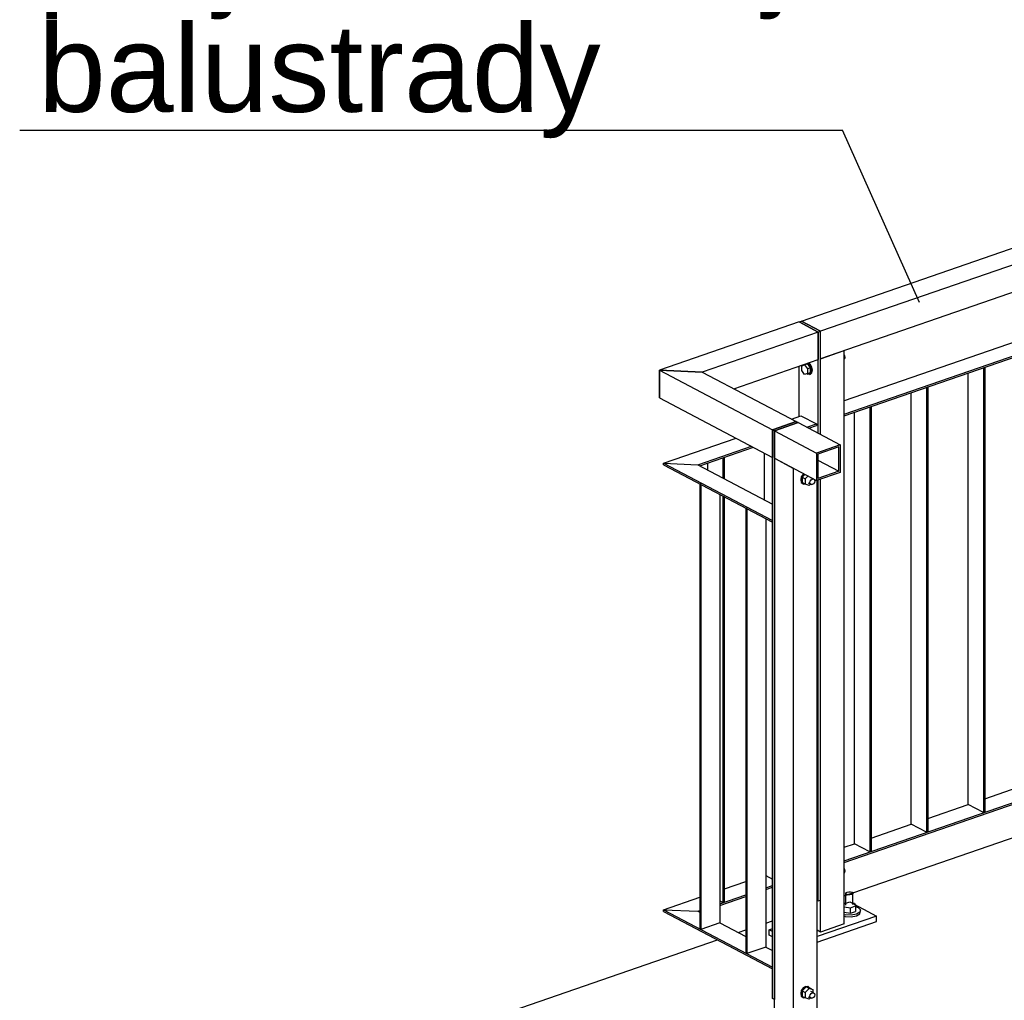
# Model space of a CAD drawing. Header units: millimetres. Extents: x 60 to 119230, y 44 to 9810.
# Tile 13 of 33: x 54847 to 56463, y 2462 to 4071. Entities that reach past the tile are written whole.
import ezdxf

# ---------------------------------------------------------------- set-up
doc = ezdxf.new("R2010")
doc.units = ezdxf.units.MM
doc.styles.add('Arial', font='ARIAL.TTF', dxfattribs={"height": 0.2})

# ---------------------------------------------------------------- blocks, each defined once
blk = doc.blocks.new('Part-13129 - 9115')
at = {"color": 7}
for p, q in [((56217.1, 2718.3), (56217.1, 3426.3)), ((56242.3, 3435), (56244.6, 3435.8)), ((56242.3, 3435), (56242.3, 2705.1)), ((56244.6, 3435.8), (56244.6, 2705.9)), ((56242.3, 2705.1), (56217.1, 2718.3)), ((56244.6, 2705.9), (56242.3, 2705.1))]:
    blk.add_line(p, q, dxfattribs=at)
blk = doc.blocks.new('Part-10194 - 9115')
at = {"color": 7}
for p, q in [((56200.5, 2632.9), (56634.6, 2782.8)), ((56071.8, 2588.4), (56082.7, 2592.2)), ((56026.6, 2572.8), (56038.8, 2577)), ((55593.7, 2423.2), (55992.4, 2561))]:
    blk.add_line(p, q, dxfattribs=at)
blk = doc.blocks.new('Part-13128 - 9115')
at = {"color": 7}
for p, q in [((56310.3, 2750.5), (56310.3, 3458.5)), ((56335.5, 3467.2), (56337.9, 3468)), ((56335.5, 3467.2), (56335.5, 2737.3)), ((56337.9, 3468), (56337.9, 2738.1)), ((56335.5, 2737.3), (56310.3, 2750.5)), ((56337.9, 2738.1), (56335.5, 2737.3))]:
    blk.add_line(p, q, dxfattribs=at)
blk = doc.blocks.new('Part-13130 - 9115')
at = {"color": 7}
for p, q in [((56637.7, 3596.2), (56200.5, 3445.2)), ((56662.9, 3583), (56637.7, 3596.2)), ((56200.5, 3423.3), (56662.9, 3583)), ((56200.5, 3420.5), (56662.9, 3580.3)), ((56662.9, 3583), (56662.9, 3580.3))]:
    blk.add_line(p, q, dxfattribs=at)
blk = doc.blocks.new('Part-13124 - 9115')
at = {"color": 7}
for p, q in [((56617.6, 2856.7), (56637.7, 2863.6)), ((56637.7, 2863.6), (56662.9, 2850.4)), ((56200.5, 2690.6), (56662.9, 2850.4)), ((56200.5, 2687.9), (56662.9, 2847.6)), ((56524.4, 2824.5), (56590.1, 2847.2)), ((56662.9, 2850.4), (56662.9, 2847.6)), ((56431.1, 2792.2), (56496.9, 2815)), ((56337.9, 2760), (56403.6, 2782.7)), ((56244.6, 2727.8), (56310.3, 2750.5)), ((56200.5, 2712.6), (56217.1, 2718.3))]:
    blk.add_line(p, q, dxfattribs=at)
blk = doc.blocks.new('Part-10894 - 9115')
at = {"color": 7}
for p, q in [((56085.9, 2410.2), (56085.9, 3350.9)), ((56085.9, 3350.9), (56117.3, 3334.3)), ((56117.3, 2393.6), (56117.3, 3334.3)), ((56156.2, 2407.1), (56156.2, 3314.8)), ((56117.3, 2393.6), (56085.9, 2410.2)), ((56156.2, 2407.1), (56117.3, 2393.6))]:
    blk.add_line(p, q, dxfattribs=at)
blk = doc.blocks.new('Part-10898 - 9115')
at = {"color": 7}
for p, q in [((55897.1, 3450.3), (55897.1, 3495.5)), ((55897.1, 3495.5), (55967.4, 3492.4)), ((55897.1, 3495.5), (56082.7, 3397.7)), ((55967.4, 3492.4), (56121.6, 3411.2)), ((55897.1, 3450.3), (56082.7, 3352.5)), ((56121.6, 3411.2), (56082.7, 3397.7)), ((56082.7, 3397.7), (56082.7, 3352.5))]:
    blk.add_line(p, q, dxfattribs=at)
blk = doc.blocks.new('Part-10900 - 9115')
at = {"color": 7}
for p, q in [((56161.7, 3514.3), (56200.5, 3527.7)), ((56200.5, 2587.1), (56200.5, 3527.7)), ((56161.7, 3390), (56161.7, 3514.3)), ((56161.7, 2573.6), (56161.7, 3316.7)), ((56200.5, 2587.1), (56161.7, 2573.6)), ((56161.7, 2573.6), (56156.2, 2576.5))]:
    blk.add_line(p, q, dxfattribs=at)
blk = doc.blocks.new('Part-10902 - 9115')
at = {"color": 7}
for p, q in [((56200.5, 2620), (56209.4, 2623.1)), ((56209.4, 2623.1), (56253.5, 2599.8)), ((56253.5, 2599.8), (56156.2, 2566.2)), ((56156.2, 2557.2), (56253.5, 2590.8)), ((56253.5, 2590.8), (56253.5, 2599.8)), ((56077.3, 2577.4), (56082.7, 2579.3)), ((56082.7, 2574.6), (56077.3, 2577.4)), ((56077.3, 2568.4), (56077.3, 2577.4)), ((56082.7, 2565.5), (56077.3, 2568.4))]:
    blk.add_line(p, q, dxfattribs=at)
blk = doc.blocks.new('Bolt-10903 - 9115')
at = {"color": 7}
for p, q in [((56202.9, 2636.7), (56203.3, 2638.1)), ((56204.2, 2635.5), (56202.9, 2636.7)), ((56202.9, 2617.8), (56202.9, 2636.7)), ((56203.3, 2638.1), (56205.1, 2639.1)), ((56206.7, 2634.8), (56204.2, 2635.5)), ((56205.1, 2639.1), (56207.9, 2639.7)), ((56209.8, 2634.6), (56206.7, 2634.8)), ((56207.9, 2639.7), (56211, 2639.5)), ((56212.6, 2635.2), (56209.8, 2634.6)), ((56211, 2639.5), (56213.5, 2638.8)), ((56214.5, 2636.2), (56212.6, 2635.2)), ((56213.5, 2638.8), (56214.8, 2637.5)), ((56214.8, 2637.5), (56214.5, 2636.2)), ((56214.8, 2618.6), (56214.8, 2637.5)), ((56200.5, 2620.5), (56202.9, 2621.3)), ((56214.8, 2621.5), (56217.4, 2621.1)), ((56217.4, 2621.1), (56219.1, 2616.5)), ((56200.5, 2615.2), (56210.6, 2613.5)), ((56200.5, 2606.1), (56210.6, 2604.5)), ((56200.5, 2602.3), (56202.2, 2601.7)), ((56211.8, 2601.3), (56202.2, 2601.7)), ((56210.6, 2613.5), (56219.1, 2616.5)), ((56210.6, 2604.5), (56210.6, 2613.5)), ((56210.6, 2604.5), (56219.1, 2607.4)), ((56220.5, 2603), (56211.8, 2601.3)), ((56219.1, 2616.5), (56219.1, 2607.4)), ((56219.1, 2615.4), (56223.2, 2614.1)), ((56226.1, 2606.3), (56220.5, 2603)), ((56220.5, 2600.3), (56226.1, 2603.6)), ((56223.2, 2614.1), (56227.1, 2610.3)), ((56227.1, 2610.3), (56226.1, 2606.3)), ((56226.1, 2603.6), (56227.1, 2607.6)), ((56227.1, 2607.6), (56227.1, 2610.3)), ((56200.5, 2599.6), (56202.2, 2599)), ((56202.2, 2599), (56211.8, 2598.6)), ((56211.8, 2598.6), (56220.5, 2600.3))]:
    blk.add_line(p, q, dxfattribs=at)
blk = doc.blocks.new('Part-10917 - 9115')
at = {"color": 7}
for p, q in [((56126.3, 3574.7), (55897.1, 3495.5)), ((56126.3, 3574.7), (56157.8, 3558.1)), ((56157.8, 3558.1), (55967.4, 3492.4)), ((56157.8, 3558.1), (56157.8, 3512.9)), ((56019.3, 3465.1), (56157.8, 3512.9)), ((55897.1, 3495.5), (55897.1, 3450.3)), ((55967.4, 3492.4), (55897.1, 3495.5))]:
    blk.add_line(p, q, dxfattribs=at)
blk = doc.blocks.new('Part-10932 - 9115')
at = {"color": 7}
for p, q in [((56004, 2644.7), (56038.8, 2656.7)), ((56071.8, 2646.2), (56082.7, 2649.9)), ((55996.2, 2620.1), (56038.8, 2634.8)), ((56071.8, 2643.4), (56082.7, 2647.2)), ((55904.1, 2610.2), (55963.3, 2630.6)), ((55996.2, 2617.4), (56038.8, 2632.1)), ((55904.1, 2607.5), (55904.1, 2610.2)), ((55904.1, 2610.2), (55960.4, 2607.7)), ((55960.4, 2607.7), (55963.3, 2608.7))]:
    blk.add_line(p, q, dxfattribs=at)
blk = doc.blocks.new('Part-10933 - 9115')
at = {"color": 7}
for p, q in [((56069.7, 3282.7), (56069.7, 3359.4)), ((56071.8, 2666.3), (56082.7, 2660.5))]:
    blk.add_line(p, q, dxfattribs=at)
blk = doc.blocks.new('Part-10934 - 9115')
at = {"color": 7}
for p, q in [((56001.6, 3351.8), (56004, 3352.6)), ((56001.6, 3318.6), (56001.6, 3351.8)), ((56004, 3317.3), (56004, 3352.6)), ((55976.4, 3331.8), (55976.4, 3343.1)), ((56001.6, 2621.9), (56001.6, 3288.7)), ((56004, 2622.7), (56004, 3287.5)), ((55996.2, 2624.8), (56001.6, 2621.9)), ((56001.6, 2621.9), (56004, 2622.7))]:
    blk.add_line(p, q, dxfattribs=at)
blk = doc.blocks.new('Part-10935 - 9115')
at = {"color": 7}
for p, q in [((56113.8, 3415.3), (56129.5, 3420.7)), ((56129.5, 3420.7), (56154.7, 3407.4)), ((56139, 3402), (56154.7, 3407.4)), ((56142.1, 3400.4), (56154.7, 3404.7)), ((56154.7, 3407.4), (56154.7, 3404.7)), ((55904.1, 3342.8), (56023.1, 3383.9)), ((55960.4, 3340.3), (56048.3, 3370.7)), ((55963.5, 3338.7), (56051.4, 3369)), ((55904.1, 3340.1), (55904.1, 3342.8)), ((55904.1, 3342.8), (55960.4, 3340.3))]:
    blk.add_line(p, q, dxfattribs=at)
blk = doc.blocks.new('Part-10944 - 9115')
at = {"color": 7}
for p, q in [((55904.1, 2607.5), (55904.1, 2610.2)), ((55904.1, 2610.2), (55960.4, 2607.7)), ((55904.1, 2610.2), (56082.7, 2516.1)), ((55904.1, 2607.5), (56082.7, 2513.4)), ((55960.4, 2607.7), (55963.3, 2606.2)), ((55996.2, 2588.8), (56038.8, 2566.4)), ((56071.8, 2549), (56082.7, 2543.2))]:
    blk.add_line(p, q, dxfattribs=at)
blk = doc.blocks.new('Part-10945 - 9115')
at = {"color": 7}
for p, q in [((55965.2, 3307.9), (55963.3, 3308.9)), ((55963.3, 3308.9), (55963.3, 2579)), ((55965.2, 3307.9), (55965.2, 2578)), ((55996.2, 3291.6), (55996.2, 2588.8)), ((55996.2, 2588.8), (55965.2, 2578)), ((55965.2, 2578), (55963.3, 2579))]:
    blk.add_line(p, q, dxfattribs=at)
blk = doc.blocks.new('Part-10946 - 9115')
at = {"color": 7}
for p, q in [((56040.7, 3268.2), (56038.8, 3269.2)), ((56038.8, 3269.2), (56038.8, 2539.3)), ((56040.7, 3268.2), (56040.7, 2538.3)), ((56071.8, 3251.8), (56071.8, 2549)), ((56040.7, 2538.3), (56038.8, 2539.3)), ((56071.8, 2549), (56040.7, 2538.3))]:
    blk.add_line(p, q, dxfattribs=at)
blk = doc.blocks.new('Part-10947 - 9115')
at = {"color": 7}
for p, q in [((55904.1, 3340.1), (55904.1, 3342.8)), ((55904.1, 3342.8), (55960.4, 3340.3)), ((55904.1, 3342.8), (56082.7, 3248.7)), ((55904.1, 3340.1), (56082.7, 3246)), ((55960.4, 3340.3), (56082.7, 3275.8))]:
    blk.add_line(p, q, dxfattribs=at)
blk = doc.blocks.new('Part-10958 - 9115')
at = {"color": 7}
for p, q in [((56082.7, 3397.7), (56121.6, 3411.2)), ((56124.7, 3409.5), (56085.9, 3396.1)), ((56121.6, 3411.2), (56124.7, 3409.5)), ((56085.9, 3396.1), (56082.7, 3397.7)), ((56082.7, 2464.3), (56082.7, 3397.7)), ((56085.9, 3396.1), (56085.9, 2462.7)), ((56085.9, 2462.7), (56082.7, 2464.3))]:
    blk.add_line(p, q, dxfattribs=at)
blk = doc.blocks.new('Bolt-10959 - 9115')
at = {"color": 7}
for p, q in [((56130, 2477.6), (56129, 2472.7)), ((56129, 2472.7), (56130, 2468.6)), ((56132.9, 2481.9), (56130, 2477.6)), ((56130.3, 2472.1), (56131.3, 2477)), ((56131.3, 2467.9), (56130.3, 2472.1)), ((56131.3, 2477), (56134.1, 2481.3)), ((56138, 2483.6), (56131.4, 2476.9)), ((56131.4, 2476.9), (56136.5, 2474.3)), ((56131.4, 2476.9), (56131.4, 2468)), ((56136.8, 2484.5), (56132.9, 2481.9)), ((56134.1, 2481.3), (56138, 2483.8)), ((56143.1, 2481), (56136.5, 2474.3)), ((56136.5, 2474.3), (56136.5, 2465.4)), ((56136.8, 2484.5), (56140.7, 2484.6)), ((56138, 2483.8), (56141.9, 2483.9)), ((56143.1, 2481), (56138, 2483.6)), ((56138, 2483.6), (56144.6, 2481.5)), ((56140.7, 2484.6), (56141.9, 2483.9)), ((56141.9, 2483.9), (56144.8, 2481.6)), ((56149.7, 2478.8), (56143.1, 2481)), ((56144.6, 2481.5), (56149.7, 2478.8)), ((56144.7, 2470.6), (56146.2, 2472.7)), ((56144.8, 2481.6), (56144.8, 2481.4)), ((56145, 2476.7), (56150, 2474)), ((56146.2, 2472.7), (56148.1, 2474)), ((56148.1, 2474), (56150, 2474)), ((56149.7, 2474.2), (56149.7, 2478.8)), ((56150, 2474), (56151.5, 2472.9)), ((56151.5, 2472.9), (56152, 2470.8)), ((56130, 2468.6), (56132.9, 2466.3)), ((56134.1, 2465.6), (56131.3, 2467.9)), ((56136.5, 2465.4), (56131.4, 2468)), ((56132.9, 2466.3), (56134.1, 2465.6)), ((56136, 2465.7), (56134.1, 2465.6)), ((56143.1, 2463.2), (56136.5, 2465.4)), ((56141.1, 2467.5), (56146.2, 2464.9)), ((56143.1, 2463.2), (56145.2, 2465.4)), ((56144.2, 2468.1), (56144.7, 2470.6)), ((56144.7, 2466), (56144.2, 2468.1)), ((56146.2, 2464.9), (56144.7, 2466)), ((56148.1, 2464.9), (56146.2, 2464.9)), ((56150, 2466.2), (56148.1, 2464.9)), ((56151.5, 2468.4), (56150, 2466.2)), ((56152, 2470.8), (56151.5, 2468.4))]:
    blk.add_line(p, q, dxfattribs=at)
blk = doc.blocks.new('Bolt-10960 - 9115')
at = {"color": 7}
for p, q in [((56130, 3320.6), (56129, 3315.7)), ((56129, 3315.7), (56130, 3311.5)), ((56132.9, 3324.9), (56130, 3320.6)), ((56130.3, 3315), (56131.3, 3319.9)), ((56131.3, 3310.9), (56130.3, 3315)), ((56131.3, 3319.9), (56134.1, 3324.2)), ((56135.9, 3324.5), (56131.4, 3319.9)), ((56131.4, 3319.9), (56136.5, 3317.2)), ((56131.4, 3319.9), (56131.4, 3311)), ((56133.9, 3325.5), (56132.9, 3324.9)), ((56134.1, 3324.2), (56135.2, 3324.9)), ((56141, 3321.8), (56136.5, 3317.2)), ((56136.5, 3317.2), (56136.5, 3308.3)), ((56144.2, 3311.1), (56144.7, 3313.5)), ((56144.7, 3313.5), (56146.2, 3315.7)), ((56145, 3319.7), (56150, 3317)), ((56146.2, 3315.7), (56148.1, 3316.9)), ((56148.1, 3316.9), (56150, 3317)), ((56149.7, 3317.2), (56149.7, 3317.3)), ((56150, 3317), (56151.5, 3315.8)), ((56151.5, 3315.8), (56152, 3313.8)), ((56152, 3313.8), (56151.5, 3311.3)), ((56130, 3311.5), (56132.9, 3309.2)), ((56134.1, 3308.5), (56131.3, 3310.9)), ((56136.5, 3308.3), (56131.4, 3311)), ((56132.9, 3309.2), (56134.1, 3308.5)), ((56136, 3308.6), (56134.1, 3308.5)), ((56143.1, 3306.2), (56136.5, 3308.3)), ((56141.1, 3310.5), (56146.2, 3307.8)), ((56143.1, 3306.2), (56145.2, 3308.3)), ((56144.7, 3309), (56144.2, 3311.1)), ((56146.2, 3307.8), (56144.7, 3309)), ((56148.1, 3307.9), (56146.2, 3307.8)), ((56150, 3309.2), (56148.1, 3307.9)), ((56151.5, 3311.3), (56150, 3309.2))]:
    blk.add_line(p, q, dxfattribs=at)
blk = doc.blocks.new('Part-10964 - 9115')
at = {"color": 7}
for p, q in [((56126.3, 3574.7), (56130.2, 3576.1)), ((56157.8, 3558.1), (56126.3, 3574.7)), ((56130.2, 3576.1), (56161.7, 3559.5)), ((56157.8, 3558.1), (56161.7, 3559.5)), ((56157.8, 3392.1), (56157.8, 3558.1)), ((56161.7, 3390), (56161.7, 3559.5)), ((56126.3, 3419.6), (56126.3, 3502.1)), ((56157.8, 2624.7), (56157.8, 3315.3)), ((56161.7, 2626.1), (56161.7, 3316.7)), ((56156.2, 2625.6), (56157.8, 2624.7)), ((56157.8, 2624.7), (56161.7, 2626.1))]:
    blk.add_line(p, q, dxfattribs=at)
blk = doc.blocks.new('Bolt-10965 - 9115')
at = {"color": 7}
for p, q in [((56201.5, 2676.1), (56200.5, 2678)), ((56200.5, 2670.7), (56201.5, 2671.5)), ((56201.9, 2673.6), (56201.5, 2676.1)), ((56201.5, 2671.5), (56201.9, 2673.6))]:
    blk.add_line(p, q, dxfattribs=at)
blk = doc.blocks.new('Bolt-10966 - 9115')
at = {"color": 7}
for p, q in [((56140.6, 3507), (56143.7, 3504.2)), ((56145.2, 3504.8), (56142.2, 3507.5)), ((56201.5, 3519), (56200.5, 3520.9)), ((56200.5, 3513.6), (56201.5, 3514.5)), ((56201.9, 3516.5), (56201.5, 3519)), ((56201.5, 3514.5), (56201.9, 3516.5)), ((56135.8, 3504.5), (56130.8, 3502.7)), ((56130.8, 3502.7), (56135.5, 3504.2)), ((56130.8, 3494.9), (56130.8, 3502.7)), ((56135.5, 3488.5), (56130.8, 3494.9)), ((56134.8, 3504.1), (56135, 3505)), ((56140.5, 3505.9), (56135.5, 3504.2)), ((56135.5, 3504.2), (56140.3, 3497.8)), ((56140.3, 3489.9), (56135.5, 3488.5)), ((56140.5, 3505.9), (56135.8, 3504.5)), ((56145.2, 3499.5), (56140.3, 3497.8)), ((56140.3, 3497.8), (56140.3, 3489.9)), ((56140.3, 3489.9), (56145.2, 3491.7)), ((56145.2, 3499.5), (56140.5, 3505.9)), ((56143.7, 3504.2), (56146, 3499.7)), ((56146, 3490.7), (56143.7, 3488.6)), ((56147.5, 3500.3), (56145.2, 3504.8)), ((56145.2, 3491.7), (56145.2, 3499.5)), ((56145.2, 3489.1), (56147.5, 3491.2)), ((56146, 3499.7), (56146.8, 3494.7)), ((56146.8, 3494.7), (56146, 3490.7)), ((56148.4, 3495.3), (56147.5, 3500.3)), ((56147.5, 3491.2), (56148.4, 3495.3)), ((56139.7, 3489.8), (56140.5, 3489)), ((56143.7, 3488.6), (56140.5, 3489)), ((56143.7, 3488.6), (56145.2, 3489.1))]:
    blk.add_line(p, q, dxfattribs=at)
blk = doc.blocks.new('Part-13039 - 9115')
at = {"color": 7}
for p, q in [((56130.2, 3576.1), (57177.8, 3937.9)), ((57177.8, 3937.9), (57209.3, 3921.4)), ((57209.3, 3921.4), (56161.7, 3559.5)), ((57209.3, 3921.4), (57209.3, 3876.1)), ((57209.3, 3876.1), (56161.7, 3514.3)), ((56161.7, 3559.5), (56130.2, 3576.1)), ((56161.7, 3514.3), (56161.7, 3559.5))]:
    blk.add_line(p, q, dxfattribs=at)
blk = doc.blocks.new('Part-13115 - 9115')
at = {"color": 7}
for p, q in [((56085.9, 3396.1), (56124.7, 3409.5)), ((56124.7, 3409.5), (56194, 3373)), ((56085.9, 3350.9), (56085.9, 3396.1)), ((56085.9, 3396.1), (56155.1, 3359.6)), ((56194, 3373), (56155.1, 3359.6)), ((56191.6, 3369.5), (56157.4, 3357.7)), ((56191.6, 3329.7), (56191.6, 3369.5)), ((56194, 3373), (56194, 3327.8)), ((56085.9, 3350.9), (56155.1, 3314.4)), ((56155.1, 3359.6), (56155.1, 3314.4)), ((56157.4, 3357.7), (56157.4, 3317.9)), ((56157.4, 3347.7), (56191.6, 3329.7)), ((56191.6, 3329.7), (56157.4, 3317.9)), ((56194, 3327.8), (56155.1, 3314.4))]:
    blk.add_line(p, q, dxfattribs=at)
blk = doc.blocks.new('Part-13127 - 9115')
at = {"color": 7}
for p, q in [((56403.6, 2782.7), (56403.6, 3490.7)), ((56428.8, 3499.4), (56431.1, 3500.2)), ((56428.8, 3499.4), (56428.8, 2769.5)), ((56431.1, 3500.2), (56431.1, 2770.3)), ((56428.8, 2769.5), (56403.6, 2782.7)), ((56431.1, 2770.3), (56428.8, 2769.5))]:
    blk.add_line(p, q, dxfattribs=at)
blk = doc.blocks.new('Text-27928 - 9115')
at = {"color": 136}
for p in [(54847.4, 3889.4), (56324.1, 3606.7)]:
    blk.add_line(p, (56197.4, 3889.4), dxfattribs=at)
at = {"color": 30, "style": 'Arial'}
for s, height, p in [('fragment ', 143.26, (54877.4, 4309.4)), ('projektowanej ', 143.262, (54877.4, 4114.4)), ('balustrady', 143.26, (54877.4, 3919.4))]:
    blk.add_text(s, height=height, dxfattribs=at).set_placement(p)

msp = doc.modelspace()

# ---------------------------------------------------------------- block references
for name in ['Text-27928 - 9115', 'Part-13039 - 9115', 'Part-13130 - 9115', 'Part-10917 - 9115', 'Part-10964 - 9115', 'Part-10900 - 9115', 'Bolt-10966 - 9115', 'Part-10194 - 9115', 'Part-10898 - 9115', 'Part-13127 - 9115', 'Part-13128 - 9115', 'Part-13129 - 9115', 'Part-10935 - 9115', 'Part-10958 - 9115', 'Part-13115 - 9115', 'Part-10934 - 9115', 'Part-10933 - 9115', 'Part-10894 - 9115', 'Part-10947 - 9115', 'Bolt-10960 - 9115', 'Part-10945 - 9115', 'Part-10946 - 9115', 'Part-13124 - 9115', 'Bolt-10965 - 9115', 'Part-10932 - 9115', 'Bolt-10903 - 9115', 'Part-10902 - 9115', 'Part-10944 - 9115', 'Bolt-10959 - 9115']:
    msp.add_blockref(name, (0, 0))

doc.saveas('drawing.dxf')
